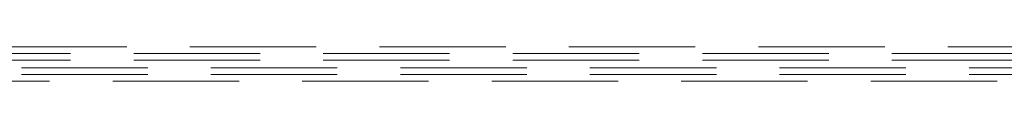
# Model space of a CAD drawing. Header units: millimetres. Extents: x -125 to 25178, y 4748 to 39091.
# Tile 36 of 98: x 14334 to 15502, y 34621 to 34662. Entities that reach past the tile are written whole.
import ezdxf

# ---------------------------------------------------------------- set-up
doc = ezdxf.new("R2010")
doc.units = ezdxf.units.MM
doc.linetypes.add('ADSK_Штриховая_ш3 п1_5', pattern=[225, 150, -75])
doc.layers.add('A-DETL-____-MBND', color=5, linetype='ADSK_Штриховая_ш3 п1_5', lineweight=20)

msp = doc.modelspace()

# ---------------------------------------------------------------- linework, layer by layer
at = {"layer": 'A-DETL-____-MBND', "color": 170}
for p, q in [((16035.6, 34661.7), (13794, 34661.7)), ((13794, 34653.7), (16035.6, 34653.7)), ((13794, 34645.7), (16035.6, 34645.7))]:
    msp.add_line(p, q, dxfattribs=at)
at = {"layer": 'A-DETL-____-MBND', "color": 10}
for p, q in [((16060.6, 34636.7), (13769, 34636.7)), ((16060.6, 34628.7), (13769, 34628.7)), ((13769, 34620.7), (16060.6, 34620.7))]:
    msp.add_line(p, q, dxfattribs=at)

doc.saveas('drawing.dxf')
